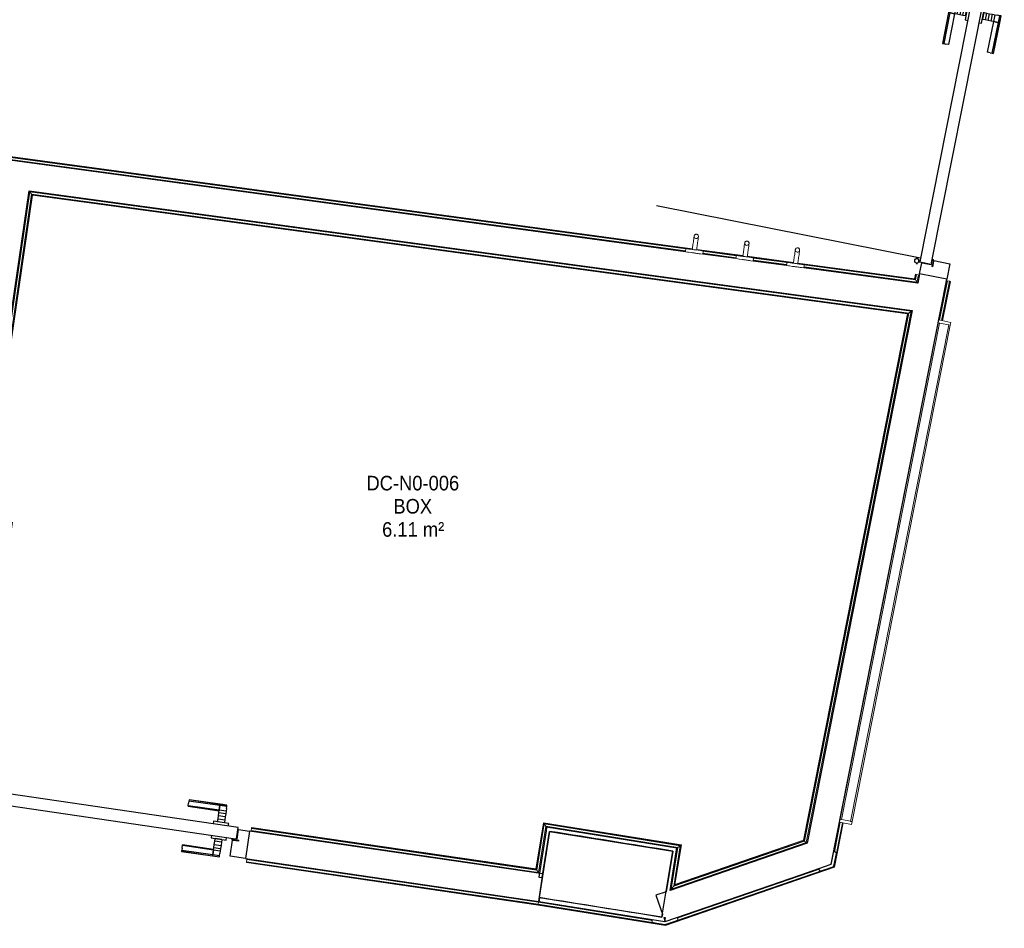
# Model space of a CAD drawing. Header units: millimetres. Extents: x -2845 to 74565, y -36590 to 13748.
# Tile 71 of 75: x 50705 to 54080, y -22414 to -19299. Entities that reach past the tile are written whole.
import ezdxf

# ---------------------------------------------------------------- set-up
doc = ezdxf.new("R2010")
doc.units = ezdxf.units.MM
for name, color, linetype, lineweight in [('A-DETL-GENF', 7, 'Continuous', 18), ('A-DOOR', 7, 'Continuous', 25), ('A-FLOR', 7, 'Continuous', 25), ('A-FLOR-HRAL', 7, 'Continuous', 18), ('A-WALL', 7, 'Continuous', 25), ('ESPACE', 7, 'Continuous', 30), ('I-FURN', 7, 'Continuous', 18), ('MOBILIER', 7, 'Continuous', 18), ('Q-SPCQ', 7, 'Continuous', 18)]:
    doc.layers.add(name, color=color, linetype=linetype, lineweight=lineweight)
doc.styles.add('Arial_3', font='arial.ttf', dxfattribs={"width": 0.9, "height": 50})

# ---------------------------------------------------------------- blocks, each defined once
blk = doc.blocks.new('B02_DC_STR_rvt-1-2021_015_1111_DCE_1_50_N0 FINI_CFA_DIS')
at = {"layer": 'A-WALL'}
for p, q in [((-647.5, -22081.9), (-683.7, -22309)), ((-262.4, -22376.6), (-225.7, -22149.6))]:
    blk.add_line(p, q, dxfattribs=at)
for radius in [184683.5, 184453.5]:
    blk.add_arc((-29704.5, -204465.3), radius, 80.815277, 80.947806, dxfattribs=at)
blk = doc.blocks.new('PRT_SIMPLE_HUI_58x68x48 - PRT_BOIS_1V_930x2040x40-552386-2021_015_1111_DCE_1_50_N0 FINI_CFA_DIS')
at = {"layer": 'A-DETL-GENF', "lineweight": 25}
h = blk.add_hatch(color=256, dxfattribs=at)
h.paths.add_polyline_path([(-483.8, -9.7), (-485.1, -11.7), (-496.2, -13.2), (-500.5, -13.2), (-500.5, -14.5), (-495.9, -14.5), (-483.8, -12.8), (-483.8, -10.4)])
h.paths.add_polyline_path([(-508.5, -8), (-508, -11.5), (-502, -11.2), (-502.2, -10.2), (-505.2, -10.2), (-505.2, -9.3), (-488.3, -9.5), (-485.1, -10.6), (-483.8, -9.7), (-488.9, -8), (-505.4, -8)])
h = blk.add_hatch(color=256, dxfattribs=at)
h.paths.add_polyline_path([(413.8, -9.7), (413.8, -12.8), (426.2, -14.5), (430.5, -14.5), (430.3, -13.2), (425.8, -13.2), (415.1, -11.7), (414.5, -10.7)])
h.paths.add_polyline_path([(418.5, -8), (413.8, -9.7), (415.1, -10.6), (418.7, -9.3), (435.2, -9.8), (435.2, -10.2), (432, -10.7), (432, -11.5), (438.5, -11.5), (438.5, -8), (418.5, -8)])
at = {"layer": 'A-DETL-GENF'}
for p, q in [((-488.5, -8), (-508.5, -8)), ((-508.5, -8), (-508.5, -11.5)), ((-508.5, -11.5), (-502, -11.5)), ((-505.2, -10.2), (-505.2, -9.3)), ((-505.2, -9.3), (-488.7, -9.3)), ((-502, -10.2), (-505.2, -10.2)), ((-502, -11.5), (-502, -10.2)), ((-496.1, -13.2), (-500.5, -13.2)), ((-500.5, -13.2), (-500.5, -14.5)), ((-500.5, -14.5), (-496, -14.5)), ((-485.1, -11.7), (-496.1, -13.2)), ((-496, -14.5), (-483.8, -12.8)), ((-488.7, -9.3), (-485.1, -10.6)), ((-483.8, -9.7), (-488.5, -8)), ((-485.1, -10.6), (-485.1, -11.7)), ((-483.8, -12.8), (-483.8, -9.7)), ((418.5, -8), (413.8, -9.7)), ((413.8, -9.7), (413.8, -12.8)), ((413.8, -12.8), (426, -14.5)), ((415.1, -10.6), (418.7, -9.3)), ((415.1, -11.7), (415.1, -10.6)), ((426.1, -13.2), (415.1, -11.7)), ((438.5, -8), (418.5, -8)), ((418.7, -9.3), (435.2, -9.3)), ((426, -14.5), (430.5, -14.5)), ((430.5, -13.2), (426.1, -13.2)), ((430.5, -14.5), (430.5, -13.2)), ((435.2, -10.2), (432, -10.2)), ((432, -10.2), (432, -11.5)), ((432, -11.5), (438.5, -11.5)), ((435.2, -9.3), (435.2, -10.2)), ((438.5, -11.5), (438.5, -8))]:
    blk.add_line(p, q, dxfattribs=at)
at = {"layer": 'A-DOOR'}
for p, q in [((-427.1, 55), (-450.6, 55)), ((-450.6, 55), (-450.6, 54.5)), ((-450.6, 54.5), (-450.6, 50.4)), ((-427.1, 54.5), (-450.6, 54.5)), ((-450.6, 50.4), (-450.6, 43.3)), ((-427.1, 50.4), (-450.6, 50.4)), ((-450.6, 34), (-450.6, 43.3)), ((-450.6, 25.6), (-450.6, 34)), ((-427.1, 34), (-450.6, 34)), ((-319.6, 55), (-427.1, 55)), ((-427.1, 55), (-427.1, 54.5)), ((-427.1, 54.5), (-427.1, 55)), ((-427.1, 54.5), (-427.1, 50.4)), ((-319.6, 54.5), (-427.1, 54.5)), ((-427.1, 50.4), (-427.1, 54.5)), ((-427.1, 50.4), (-427.1, 43.3)), ((-319.6, 50.4), (-427.1, 50.4)), ((-427.1, 43.3), (-427.1, 50.4)), ((-427.1, 34), (-427.1, 43.3)), ((-427.1, 43.3), (-427.1, 34)), ((-427.1, 32.8), (-427.1, 34)), ((-319.6, 34), (-427.1, 34)), ((-427.1, 34), (-427.1, 25.6)), ((-319.6, 54.5), (-319.6, 55)), ((-319.6, 50.4), (-319.6, 54.5)), ((-319.6, 43.3), (-319.6, 50.4)), ((-319.6, 43.3), (-319.6, 34)), ((-319.6, 34), (-319.6, 32.8)), ((-450.6, 15.2), (-450.6, 25.6)), ((-427.1, 25.6), (-450.6, 25.6)), ((-450.6, 4.4), (-450.6, 15.2)), ((-427.1, 15.2), (-450.6, 15.2)), ((-450.6, -4), (-450.6, 4.4)), ((-450.6, 4.4), (-427.1, 4.4)), ((-427.1, 32.8), (-319.6, 32.8)), ((-427.1, 25.6), (-427.1, 15.2)), ((-427.1, 15.2), (-427.1, 4.4)), ((-427.1, 4.4), (-427.1, -4)), ((-499.5, -14.5), (-499.5, -54.5)), ((426, -14.5), (-496, -14.5)), ((-465.6, -5.5), (-465.6, -14.5)), ((-413.4, -5.5), (-465.6, -5.5)), ((-450.6, -4), (-450.6, -5)), ((-450.6, -5), (-427.1, -5)), ((-427.1, -5), (-427.1, -4)), ((-413.4, -14.5), (-413.4, -5.5)), ((430.5, -54.5), (430.5, -14.5)), ((-499.5, -54.5), (430.5, -54.5)), ((-465.6, -54.5), (-465.6, -63.5)), ((-465.6, -63.5), (-413.4, -63.5)), ((-427.1, -64), (-450.6, -64)), ((-450.6, -64), (-450.6, -65)), ((-450.6, -73.4), (-450.6, -65)), ((-427.1, -65), (-427.1, -64)), ((-427.1, -65), (-427.1, -73.4)), ((-413.4, -63.5), (-413.4, -54.5)), ((417, -54.5), (417, -977.5)), ((-450.6, -84.2), (-450.6, -73.4)), ((-427.1, -73.4), (-450.6, -73.4)), ((-450.6, -94.6), (-450.6, -84.2)), ((-450.6, -84.2), (-427.1, -84.2)), ((-450.6, -103), (-450.6, -94.6)), ((-450.6, -94.6), (-427.1, -94.6)), ((-427.1, -73.4), (-427.1, -84.2)), ((-427.1, -84.2), (-427.1, -94.6)), ((-427.1, -94.6), (-427.1, -103)), ((-450.6, -112.3), (-450.6, -103)), ((-450.6, -103), (-427.1, -103)), ((-450.6, -112.3), (-450.6, -119.4)), ((-450.6, -119.4), (-450.6, -123.5)), ((-450.6, -119.4), (-427.1, -119.4)), ((-450.6, -123.5), (-450.6, -124)), ((-450.6, -123.5), (-427.1, -123.5)), ((-450.6, -124), (-427.1, -124)), ((-427.1, -103), (-427.1, -101.8)), ((-319.6, -101.8), (-427.1, -101.8)), ((-427.1, -112.3), (-427.1, -103)), ((-427.1, -103), (-319.6, -103)), ((-427.1, -103), (-427.1, -112.3)), ((-427.1, -112.3), (-427.1, -119.4)), ((-427.1, -119.4), (-427.1, -112.3)), ((-427.1, -119.4), (-427.1, -123.5)), ((-427.1, -119.4), (-319.6, -119.4)), ((-427.1, -123.5), (-427.1, -119.4)), ((-427.1, -123.5), (-427.1, -124)), ((-427.1, -123.5), (-319.6, -123.5)), ((-427.1, -124), (-427.1, -123.5)), ((-427.1, -124), (-319.6, -124)), ((-319.6, -101.8), (-319.6, -103)), ((-319.6, -103), (-319.6, -112.3)), ((-319.6, -119.4), (-319.6, -112.3)), ((-319.6, -123.5), (-319.6, -119.4)), ((-319.6, -124), (-319.6, -123.5))]:
    blk.add_line(p, q, dxfattribs=at)
for radius, start, end in [(9.12, 155.8208, 180), (9.12, 180, 204.1792), (7.5, 360, 180), (7.5, 180, 360), (7.5, 180, 240), (7.5, 135, 165), (9.12, 111.9887, 120), (7.5, 60, 120), (7.5, 270, 0), (9.12, 60, 68.0113), (7.5, 0, 30), (9.12, 0, 24.1792), (9.12, 240, 248.0113)]:
    blk.add_arc((429, -65.5), radius, start, end, dxfattribs=at)
at = {"layer": 'Q-SPCQ'}
for p, q in [((430.5, -54.5), (403.5, -54.5)), ((430.5, -40.5), (430.5, -54.5))]:
    blk.add_line(p, q, dxfattribs=at)
blk = doc.blocks.new('PRT_SIMPLE_HUI_58x68x48 - PRT_BOIS_1V_930x2040x40-V9-2021_015_1111_DCE_1_50_N0 FINI_CFA_DIS')
at = {"layer": 'A-DETL-GENF', "lineweight": 25}
h = blk.add_hatch(color=256, dxfattribs=at)
h.paths.add_polyline_path([(-483.8, -9.7), (-489, -8), (-508.5, -8), (-508.5, -11.5), (-502, -11.5), (-502.2, -10.2), (-505.2, -10.2), (-505.2, -9.3), (-488.2, -9.5), (-485.1, -10.6)])
h.paths.add_polyline_path([(-483.8, -9.7), (-485.1, -11.7), (-496.1, -13.2), (-500.5, -13.2), (-500.5, -14.5), (-495.8, -14.5), (-483.8, -12.8), (-483.8, -10.4)])
h = blk.add_hatch(color=256, dxfattribs=at)
h.paths.add_polyline_path([(413.8, -9.7), (413.8, -12.8), (426.3, -14.5), (430.5, -14.5), (430.2, -13.2), (425.7, -13.1), (415.1, -11.7), (414.5, -10.7)])
h.paths.add_polyline_path([(438.5, -8), (418.5, -8), (413.8, -9.7), (415.1, -10.6), (418.8, -9.3), (435.2, -9.6), (435.2, -10.2), (432, -10.2), (432, -11.5), (438.5, -11.5), (438.5, -8.7)])
at = {"layer": 'A-DETL-GENF'}
for p, q in [((-488.5, -8), (-508.5, -8)), ((-508.5, -8), (-508.5, -11.5)), ((-508.5, -11.5), (-502, -11.5)), ((-505.2, -10.2), (-505.2, -9.3)), ((-505.2, -9.3), (-488.7, -9.3)), ((-502, -10.2), (-505.2, -10.2)), ((-502, -11.5), (-502, -10.2)), ((-496.1, -13.2), (-500.5, -13.2)), ((-500.5, -13.2), (-500.5, -14.5)), ((-500.5, -14.5), (-496, -14.5)), ((-485.1, -11.7), (-496.1, -13.2)), ((-496, -14.5), (-483.8, -12.8)), ((-488.7, -9.3), (-485.1, -10.6)), ((-483.8, -9.7), (-488.5, -8)), ((-485.1, -10.6), (-485.1, -11.7)), ((-483.8, -12.8), (-483.8, -9.7)), ((418.5, -8), (413.8, -9.7)), ((413.8, -9.7), (413.8, -12.8)), ((413.8, -12.8), (426, -14.5)), ((415.1, -10.6), (418.7, -9.3)), ((415.1, -11.7), (415.1, -10.6)), ((426.1, -13.2), (415.1, -11.7)), ((438.5, -8), (418.5, -8)), ((418.7, -9.3), (435.2, -9.3)), ((426, -14.5), (430.5, -14.5)), ((430.5, -13.2), (426.1, -13.2)), ((430.5, -14.5), (430.5, -13.2)), ((435.2, -10.2), (432, -10.2)), ((432, -10.2), (432, -11.5)), ((432, -11.5), (438.5, -11.5)), ((435.2, -9.3), (435.2, -10.2)), ((438.5, -11.5), (438.5, -8))]:
    blk.add_line(p, q, dxfattribs=at)
at = {"layer": 'A-DOOR'}
for p, q in [((-427.1, 55), (-450.6, 55)), ((-450.6, 55), (-450.6, 54.5)), ((-450.6, 54.5), (-450.6, 50.4)), ((-427.1, 54.5), (-450.6, 54.5)), ((-450.6, 50.4), (-450.6, 43.3)), ((-427.1, 50.4), (-450.6, 50.4)), ((-450.6, 34), (-450.6, 43.3)), ((-450.6, 25.6), (-450.6, 34)), ((-427.1, 34), (-450.6, 34)), ((-319.6, 55), (-427.1, 55)), ((-427.1, 55), (-427.1, 54.5)), ((-427.1, 54.5), (-427.1, 55)), ((-427.1, 54.5), (-427.1, 50.4)), ((-319.6, 54.5), (-427.1, 54.5)), ((-427.1, 50.4), (-427.1, 54.5)), ((-427.1, 50.4), (-427.1, 43.3)), ((-319.6, 50.4), (-427.1, 50.4)), ((-427.1, 43.3), (-427.1, 50.4)), ((-427.1, 34), (-427.1, 43.3)), ((-427.1, 43.3), (-427.1, 34)), ((-427.1, 32.8), (-427.1, 34)), ((-319.6, 34), (-427.1, 34)), ((-427.1, 34), (-427.1, 25.6)), ((-319.6, 54.5), (-319.6, 55)), ((-319.6, 50.4), (-319.6, 54.5)), ((-319.6, 43.3), (-319.6, 50.4)), ((-319.6, 43.3), (-319.6, 34)), ((-319.6, 34), (-319.6, 32.8)), ((-450.6, 15.2), (-450.6, 25.6)), ((-427.1, 25.6), (-450.6, 25.6)), ((-450.6, 4.4), (-450.6, 15.2)), ((-427.1, 15.2), (-450.6, 15.2)), ((-450.6, -4), (-450.6, 4.4)), ((-450.6, 4.4), (-427.1, 4.4)), ((-427.1, 32.8), (-319.6, 32.8)), ((-427.1, 25.6), (-427.1, 15.2)), ((-427.1, 15.2), (-427.1, 4.4)), ((-427.1, 4.4), (-427.1, -4)), ((-499.5, -14.5), (-499.5, -54.5)), ((426, -14.5), (-496, -14.5)), ((-465.6, -5.5), (-465.6, -14.5)), ((-413.4, -5.5), (-465.6, -5.5)), ((-450.6, -4), (-450.6, -5)), ((-450.6, -5), (-427.1, -5)), ((-427.1, -5), (-427.1, -4)), ((-413.4, -14.5), (-413.4, -5.5)), ((430.5, -54.5), (430.5, -14.5)), ((-499.5, -54.5), (430.5, -54.5)), ((-465.6, -54.5), (-465.6, -63.5)), ((-465.6, -63.5), (-413.4, -63.5)), ((-427.1, -64), (-450.6, -64)), ((-450.6, -64), (-450.6, -65)), ((-450.6, -73.4), (-450.6, -65)), ((-427.1, -65), (-427.1, -64)), ((-427.1, -65), (-427.1, -73.4)), ((-413.4, -63.5), (-413.4, -54.5)), ((417, -54.5), (417, -977.5)), ((-450.6, -84.2), (-450.6, -73.4)), ((-427.1, -73.4), (-450.6, -73.4)), ((-450.6, -94.6), (-450.6, -84.2)), ((-450.6, -84.2), (-427.1, -84.2)), ((-450.6, -103), (-450.6, -94.6)), ((-450.6, -94.6), (-427.1, -94.6)), ((-427.1, -73.4), (-427.1, -84.2)), ((-427.1, -84.2), (-427.1, -94.6)), ((-427.1, -94.6), (-427.1, -103)), ((-450.6, -112.3), (-450.6, -103)), ((-450.6, -103), (-427.1, -103)), ((-450.6, -112.3), (-450.6, -119.4)), ((-450.6, -119.4), (-450.6, -123.5)), ((-450.6, -119.4), (-427.1, -119.4)), ((-450.6, -123.5), (-450.6, -124)), ((-450.6, -123.5), (-427.1, -123.5)), ((-450.6, -124), (-427.1, -124)), ((-427.1, -103), (-427.1, -101.8)), ((-319.6, -101.8), (-427.1, -101.8)), ((-427.1, -112.3), (-427.1, -103)), ((-427.1, -103), (-319.6, -103)), ((-427.1, -103), (-427.1, -112.3)), ((-427.1, -112.3), (-427.1, -119.4)), ((-427.1, -119.4), (-427.1, -112.3)), ((-427.1, -119.4), (-427.1, -123.5)), ((-427.1, -119.4), (-319.6, -119.4)), ((-427.1, -123.5), (-427.1, -119.4)), ((-427.1, -123.5), (-427.1, -124)), ((-427.1, -123.5), (-319.6, -123.5)), ((-427.1, -124), (-427.1, -123.5)), ((-427.1, -124), (-319.6, -124)), ((-319.6, -101.8), (-319.6, -103)), ((-319.6, -103), (-319.6, -112.3)), ((-319.6, -119.4), (-319.6, -112.3)), ((-319.6, -123.5), (-319.6, -119.4)), ((-319.6, -124), (-319.6, -123.5))]:
    blk.add_line(p, q, dxfattribs=at)
for radius, start, end in [(9.12, 155.8208, 180), (9.12, 180, 202.5683), (7.5, 360, 180), (7.5, 180, 360), (7.5, 180, 240), (7.5, 135, 165), (9.12, 111.9887, 120), (7.5, 60, 120), (7.5, 270, 359.8016), (9.12, 60, 68.0113), (7.5, 0, 30), (9.12, 0, 24.1792), (9.12, 240, 248.0113)]:
    blk.add_arc((429, -65.5), radius, start, end, dxfattribs=at)
at = {"layer": 'Q-SPCQ'}
for p, q in [((430.5, -54.5), (403.5, -54.5)), ((430.5, -40.5), (430.5, -54.5))]:
    blk.add_line(p, q, dxfattribs=at)
blk = doc.blocks.new('Garde-corps - Garde-corps-506028-2021_015_1111_DCE_1_50_N0 FINI_CFA_DIS')
at = {"layer": 'A-FLOR-HRAL'}
for p, q in [((-181.9, -20091.9), (-5598.6, -19358)), ((-180.3, -20084.9), (-5590.8, -19351.9)), ((-158.4, -20086.1), (-5588.9, -19350.4)), ((-158.2, -20084.5), (-5587.1, -19348.9)), ((15, -20109.6), (-143.6, -20088.1)), ((15.2, -20108), (-143.3, -20086.5)), ((-8.5, -20115.4), (-122.5, -20099.9)), ((-6.9, -20108.4), (-122.1, -20092.8)), ((188.4, -20133.1), (29.9, -20111.6)), ((188.6, -20131.4), (30.1, -20110)), ((164.9, -20138.8), (51, -20123.4)), ((166.5, -20131.9), (51.3, -20116.3)), ((604.7, -20189.5), (203.3, -20135.1)), ((603.3, -20187.6), (203.5, -20133.5)), ((611.7, -20199.4), (224.4, -20146.9)), ((606.1, -20191.4), (224.7, -20139.8)), ((606.5, -20171.8), (603.3, -20187.6)), ((608.1, -20172.1), (604.7, -20189.5)), ((609.8, -20172.5), (606.1, -20191.4)), ((608.1, -20172.1), (606.5, -20171.8)), ((608.1, -20172.1), (609.8, -20172.5)), ((609.8, -20172.5), (616.8, -20173.9)), ((616.8, -20173.9), (611.7, -20199.4)), ((619.7, -20174.4), (616.8, -20173.9)), ((606.1, -20191.4), (611.7, -20199.4))]:
    blk.add_line(p, q, dxfattribs=at)
for points, knots in [([(603.3, -20187.6), (603.4, -20187.6), (603.4, -20187.7), (603.5, -20187.8), (603.6, -20188), (603.7, -20188.2), (603.8, -20188.3), (604, -20188.5), (604.1, -20188.6), (604.1, -20188.8), (604.2, -20188.9), (604.3, -20189), (604.5, -20189.2), (604.6, -20189.4), (604.7, -20189.5)], [0.1, 0.1, 0.1, 0.1, 0.2, 0.3, 0.4, 0.475, 0.55, 0.6, 0.65, 0.7, 0.75, 0.8, 0.85, 1, 1, 1, 1]), ([(611.7, -20199.4), (611.7, -20199.4), (611.8, -20199.4), (611.9, -20199.6), (612.1, -20199.8), (612.2, -20200), (612.3, -20200.2), (612.5, -20200.4), (612.7, -20200.7), (612.9, -20201), (613.1, -20201.3), (613.3, -20201.5), (613.6, -20202), (613.9, -20202.4), (614.1, -20202.7)], [0, 0, 0, 0, 0.166667, 0.25, 0.333333, 0.416667, 0.458333, 0.5, 0.583333, 0.666667, 0.708333, 0.75, 0.833333, 1, 1, 1, 1])]:
    blk.add_open_spline(points, degree=3, knots=knots, dxfattribs=at)
blk = doc.blocks.new('Garde-corps - Garde-corps-506761-2021_015_1111_DCE_1_50_N0 FINI_CFA_DIS')
at = {"layer": 'A-FLOR-HRAL'}
for p, q in [((-2726.7, -21924.4), (-2429.1, -19889.3)), ((-2718.6, -21918.4), (-2423.1, -19897.3)), ((-2716.6, -21916.9), (-2421.6, -19899.3)), ((-2714.8, -21915.5), (-2420.2, -19901.1)), ((-2429.1, -19889.3), (592.1, -20298.7)), ((-2423.1, -19897.3), (-2429.1, -19889.3)), ((-2423.1, -19897.3), (583.7, -20304.7)), ((-2421.6, -19899.3), (581.6, -20306.2)), ((-2420.2, -19901.1), (579.6, -20307.6)), ((579.6, -20307.6), (222.9, -22112.6)), ((581.6, -20306.2), (224.4, -22113.9)), ((583.7, -20304.7), (225.9, -22115.2)), ((592.1, -20298.7), (232.1, -22120.6)), ((583.7, -20304.7), (592.1, -20298.7)), ((-2718.6, -21918.4), (-2726.7, -21924.4)), ((-2680.2, -21931.2), (-2726.7, -21924.4)), ((-2679.2, -21924.1), (-2718.6, -21918.4)), ((-2678.9, -21922.4), (-2716.6, -21916.9)), ((-2678.7, -21920.8), (-2714.8, -21915.5)), ((-2680.6, -21934.2), (-2680.2, -21931.2)), ((-2679.2, -21924.1), (-2680.2, -21931.2)), ((-2678.9, -21922.4), (-2679.2, -21924.1)), ((-2678.9, -21922.4), (-2678.7, -21920.8)), ((-1670.9, -22078.8), (-1669.9, -22071.7)), ((-1669.9, -22071.7), (-1669.6, -22070)), ((-691.6, -22214.8), (-1669.9, -22071.7)), ((-1669.4, -22068.4), (-1669.6, -22070)), ((-693, -22212.8), (-1669.6, -22070)), ((-694.4, -22210.9), (-1669.4, -22068.4)), ((-669.1, -22052.1), (-694.4, -22210.9)), ((-667.7, -22054), (-693, -22212.8)), ((-666.3, -22056), (-691.6, -22214.8)), ((-660.3, -22064.1), (-685.6, -22222.8)), ((-195.9, -22128.6), (-669.1, -22052.1)), ((-197.8, -22129.9), (-667.7, -22054)), ((-199.8, -22131.4), (-666.3, -22056)), ((-666.3, -22056), (-660.3, -22064.1)), ((-208, -22137.3), (-660.3, -22064.1)), ((-1670.9, -22078.8), (-1671.4, -22081.7)), ((-685.6, -22222.8), (-1670.9, -22078.8)), ((232.1, -22120.6), (-231.1, -22280.1)), ((-231.1, -22280.1), (-208, -22137.3)), ((225.9, -22115.2), (-222.2, -22269.5)), ((-222.2, -22269.5), (-199.8, -22131.4)), ((224.4, -22113.9), (-220, -22266.9)), ((-220, -22266.9), (-197.8, -22129.9)), ((222.9, -22112.6), (-217.9, -22264.4)), ((-217.9, -22264.4), (-195.9, -22128.6)), ((-199.8, -22131.4), (-208, -22137.3)), ((225.9, -22115.2), (232.1, -22120.6)), ((-691.6, -22214.8), (-685.6, -22222.8)), ((-222.2, -22269.5), (-231.1, -22280.1))]:
    blk.add_line(p, q, dxfattribs=at)
for points, knots in [([(-2429.1, -19889.3), (-2429.1, -19889.3), (-2429.2, -19889.3), (-2429.3, -19889.1), (-2429.5, -19888.9), (-2429.6, -19888.7), (-2429.7, -19888.5), (-2429.9, -19888.3), (-2430.1, -19888), (-2430.3, -19887.7), (-2430.5, -19887.4), (-2430.7, -19887.2), (-2431.1, -19886.7), (-2431.4, -19886.3), (-2431.7, -19886)], [0, 0, 0, 0, 0.166667, 0.25, 0.333333, 0.416667, 0.458333, 0.5, 0.583333, 0.666667, 0.708333, 0.75, 0.833333, 1, 1, 1, 1]), ([(-2420.2, -19901.1), (-2420.2, -19901.1), (-2420.3, -19901.1), (-2420.3, -19901), (-2420.5, -19900.8), (-2420.6, -19900.6), (-2420.7, -19900.4), (-2420.9, -19900.3), (-2421, -19900.2), (-2421.1, -19900), (-2421.2, -19899.9), (-2421.3, -19899.7), (-2421.4, -19899.6), (-2421.5, -19899.5), (-2421.6, -19899.4), (-2421.6, -19899.3)], [0.1, 0.1, 0.1, 0.1, 0.2, 0.3, 0.4, 0.475, 0.55, 0.6, 0.65, 0.7, 0.75, 0.8, 0.85, 0.9, 1, 1, 1, 1]), ([(579.6, -20307.6), (579.7, -20307.6), (579.7, -20307.5), (579.8, -20307.4), (580, -20307.3), (580.1, -20307.2), (580.3, -20307.1), (580.4, -20307), (580.5, -20306.9), (580.7, -20306.8), (580.8, -20306.7), (581, -20306.6), (581.1, -20306.5), (581.3, -20306.4), (581.4, -20306.3), (581.5, -20306.2), (581.6, -20306.2)], [0.1, 0.1, 0.1, 0.1, 0.2, 0.3, 0.4, 0.45, 0.5, 0.55, 0.6, 0.65, 0.7, 0.75, 0.8, 0.85, 0.9, 1, 1, 1, 1]), ([(592.1, -20298.7), (592.1, -20298.7), (592.2, -20298.6), (592.4, -20298.5), (592.6, -20298.3), (592.8, -20298.2), (593, -20298), (593.2, -20297.9), (593.5, -20297.7), (593.7, -20297.5), (594, -20297.3), (594.3, -20297.1), (594.9, -20296.7), (595.4, -20296.3), (595.7, -20296.1)], [0, 0, 0, 0, 0.166667, 0.25, 0.333333, 0.416667, 0.458333, 0.5, 0.583333, 0.625, 0.666667, 0.75, 0.833333, 1, 1, 1, 1]), ([(-2726.7, -21924.4), (-2726.7, -21924.4), (-2726.8, -21924.4), (-2726.9, -21924.6), (-2727.1, -21924.7), (-2727.4, -21924.9), (-2727.5, -21925), (-2727.7, -21925.2), (-2728, -21925.4), (-2728.3, -21925.6), (-2728.6, -21925.8), (-2728.9, -21926), (-2729.4, -21926.4), (-2729.8, -21926.7), (-2730.1, -21926.9)], [0, 0, 0, 0, 0.166667, 0.25, 0.333333, 0.416667, 0.458333, 0.5, 0.583333, 0.666667, 0.708333, 0.75, 0.833333, 1, 1, 1, 1]), ([(-2714.8, -21915.5), (-2714.8, -21915.5), (-2714.8, -21915.5), (-2714.9, -21915.6), (-2715.1, -21915.8), (-2715.3, -21915.9), (-2715.5, -21916), (-2715.6, -21916.1), (-2715.8, -21916.2), (-2715.9, -21916.3), (-2716, -21916.5), (-2716.2, -21916.6), (-2716.3, -21916.6), (-2716.5, -21916.8), (-2716.6, -21916.8), (-2716.6, -21916.9)], [0.1, 0.1, 0.1, 0.1, 0.2, 0.3, 0.4, 0.475, 0.55, 0.6, 0.65, 0.7, 0.75, 0.8, 0.85, 0.9, 1, 1, 1, 1]), ([(-669.1, -22052.1), (-669.1, -22052.1), (-669, -22052.1), (-668.9, -22052.2), (-668.8, -22052.4), (-668.7, -22052.6), (-668.6, -22052.8), (-668.4, -22052.9), (-668.3, -22053.1), (-668.2, -22053.2), (-668.1, -22053.4), (-668, -22053.5), (-667.9, -22053.6), (-667.8, -22053.8), (-667.7, -22053.9), (-667.7, -22054)], [0.1, 0.1, 0.1, 0.1, 0.2, 0.3, 0.4, 0.475, 0.55, 0.6, 0.65, 0.7, 0.75, 0.8, 0.85, 0.9, 1, 1, 1, 1]), ([(-660.3, -22064.1), (-660.3, -22064.1), (-660.3, -22064.2), (-660.2, -22064.4), (-660, -22064.6), (-659.9, -22064.8), (-659.7, -22065), (-659.6, -22065.2), (-659.4, -22065.5), (-659.1, -22065.8), (-659, -22066), (-658.8, -22066.3), (-658.4, -22066.8), (-658.1, -22067.3), (-657.9, -22067.6)], [0, 0, 0, 0, 0.166667, 0.25, 0.333333, 0.416667, 0.458333, 0.5, 0.583333, 0.666667, 0.708333, 0.75, 0.833333, 1, 1, 1, 1]), ([(-208, -22137.3), (-208, -22137.3), (-208.1, -22137.3), (-208.2, -22137.5), (-208.4, -22137.6), (-208.7, -22137.7), (-208.8, -22137.9), (-209.1, -22138), (-209.3, -22138.2), (-209.6, -22138.5), (-209.9, -22138.7), (-210.2, -22138.8), (-210.7, -22139.2), (-211.1, -22139.5), (-211.4, -22139.8)], [0, 0, 0, 0, 0.166667, 0.25, 0.333333, 0.416667, 0.458333, 0.5, 0.583333, 0.666667, 0.708333, 0.75, 0.833333, 1, 1, 1, 1]), ([(-195.9, -22128.6), (-195.9, -22128.6), (-196, -22128.6), (-196.1, -22128.7), (-196.3, -22128.8), (-196.5, -22129), (-196.6, -22129.1), (-196.8, -22129.2), (-196.9, -22129.3), (-197.1, -22129.4), (-197.2, -22129.5), (-197.4, -22129.6), (-197.5, -22129.7), (-197.7, -22129.8), (-197.8, -22129.9), (-197.8, -22129.9)], [0.1, 0.1, 0.1, 0.1, 0.2, 0.3, 0.4, 0.475, 0.55, 0.6, 0.65, 0.7, 0.75, 0.8, 0.85, 0.9, 1, 1, 1, 1]), ([(222.9, -22112.6), (222.9, -22112.6), (223, -22112.7), (223.1, -22112.7), (223.2, -22112.9), (223.4, -22113), (223.6, -22113.2), (223.8, -22113.4), (224, -22113.6), (224.2, -22113.8), (224.3, -22113.8), (224.4, -22113.9)], [0.0720224, 0.0720224, 0.0720224, 0.0720224, 0.2, 0.3, 0.4, 0.5, 0.6, 0.7, 0.8, 0.9, 1, 1, 1, 1]), ([(232.1, -22120.6), (232.1, -22120.6), (232.1, -22120.7), (232.4, -22120.9), (232.6, -22121.1), (232.8, -22121.3), (233.1, -22121.5), (233.4, -22121.7), (233.7, -22122), (234.1, -22122.4), (234.5, -22122.7), (234.7, -22122.9)], [0, 0, 0, 0, 0.166667, 0.333333, 0.416667, 0.5, 0.583333, 0.666667, 0.75, 0.833333, 1, 1, 1, 1]), ([(-694.4, -22210.9), (-694.4, -22210.9), (-694.3, -22211), (-694.3, -22211.1), (-694.1, -22211.3), (-694, -22211.5), (-693.9, -22211.6), (-693.7, -22211.8), (-693.6, -22211.9), (-693.5, -22212.1), (-693.4, -22212.2), (-693.3, -22212.3), (-693.2, -22212.5), (-693.1, -22212.6), (-693.1, -22212.7), (-693, -22212.8)], [0.1, 0.1, 0.1, 0.1, 0.2, 0.3, 0.4, 0.475, 0.55, 0.6, 0.65, 0.7, 0.75, 0.8, 0.85, 0.9, 1, 1, 1, 1]), ([(-685.6, -22222.8), (-685.6, -22222.8), (-685.6, -22222.9), (-685.4, -22223.1), (-685.3, -22223.3), (-685.1, -22223.5), (-685, -22223.7), (-684.9, -22223.9), (-684.7, -22224.2), (-684.4, -22224.5), (-684.2, -22224.7), (-684, -22225), (-683.7, -22225.5), (-683.3, -22225.9), (-683.1, -22226.2)], [0, 0, 0, 0, 0.166667, 0.25, 0.333333, 0.416667, 0.458333, 0.5, 0.583333, 0.666667, 0.708333, 0.75, 0.833333, 1, 1, 1, 1]), ([(-217.9, -22264.4), (-217.9, -22264.4), (-217.9, -22264.5), (-218.1, -22264.6), (-218.2, -22264.7), (-218.3, -22264.9), (-218.4, -22265), (-218.6, -22265.2), (-218.7, -22265.4), (-218.9, -22265.6), (-219, -22265.7), (-219.2, -22265.9), (-219.3, -22266.1), (-219.5, -22266.3), (-219.6, -22266.4), (-219.8, -22266.7), (-219.9, -22266.8), (-220, -22266.9)], [0.1, 0.1, 0.1, 0.1, 0.2, 0.275, 0.35, 0.4, 0.45, 0.5, 0.55, 0.6, 0.65, 0.7, 0.75, 0.8, 0.85, 0.9, 1, 1, 1, 1]), ([(-231.1, -22280.1), (-231.1, -22280.1), (-231.2, -22280.2), (-231.3, -22280.4), (-231.5, -22280.5), (-231.6, -22280.7), (-231.8, -22280.9), (-232, -22281.2), (-232.2, -22281.5), (-232.5, -22281.8), (-232.8, -22282.1), (-233, -22282.4), (-233.4, -22282.8), (-234, -22283.6), (-234.5, -22284.2), (-234.8, -22284.6)], [0, 0, 0, 0, 0.166667, 0.25, 0.291667, 0.333333, 0.416667, 0.458333, 0.5, 0.583333, 0.625, 0.666667, 0.75, 0.833333, 1, 1, 1, 1])]:
    blk.add_open_spline(points, degree=3, knots=knots, dxfattribs=at)
blk = doc.blocks.new('Garde-corps - Garde-corps-511836-2021_015_1111_DCE_1_50_N0 FINI_CFA_DIS')
at = {"layer": 'A-FLOR-HRAL'}
for p, q in [((689.1, -20329.2), (715.7, -20194.2)), ((696, -20330.6), (722.7, -20195.6)), ((697.8, -20330.9), (724.4, -20195.9)), ((699.4, -20331.2), (726, -20196.2)), ((715.7, -20194.2), (712.8, -20193.6)), ((715.7, -20194.2), (722.7, -20195.6)), ((722.7, -20195.6), (724.4, -20195.9)), ((726, -20196.2), (724.4, -20195.9)), ((326.1, -22202.6), (355.8, -22052.3)), ((327.6, -22203.9), (357.5, -22052.6)), ((328.6, -22153.3), (348.8, -22050.9)), ((329, -22205.2), (359.1, -22052.9)), ((-1686.8, -22187.5), (-1687.1, -22189.1)), ((-1687.1, -22189.1), (-686.8, -22335.4)), ((-1686.8, -22187.5), (-1686.6, -22185.8)), ((-1686.8, -22187.5), (-686.6, -22333.7)), ((-1686.6, -22185.8), (-1685.5, -22178.7)), ((-1686.6, -22185.8), (-686.3, -22332)), ((-1685.1, -22175.7), (-1685.5, -22178.7)), ((-1685.5, -22178.7), (-685.2, -22325)), ((-251.1, -22401.3), (326.1, -22202.6)), ((-251, -22403.1), (327.6, -22203.9)), ((-250.8, -22404.8), (329, -22205.2)), ((326.1, -22202.6), (324.8, -22201.5)), ((-210.4, -22379.8), (277.6, -22211.8)), ((-686.8, -22335.4), (-250.8, -22404.8)), ((-686.6, -22333.7), (-251, -22403.1)), ((-686.3, -22332), (-685.2, -22325)), ((-686.3, -22332), (-251.1, -22401.3)), ((-685.2, -22325), (-295, -22387.1))]:
    blk.add_line(p, q, dxfattribs=at)
for points, knots in [([(329, -22205.2), (329, -22205.2), (329, -22205.1), (328.9, -22205.1), (328.8, -22204.9), (328.6, -22204.8), (328.4, -22204.6), (328.2, -22204.4), (328, -22204.2), (327.8, -22204.1), (327.6, -22204), (327.6, -22203.9)], [0.0720224, 0.0720224, 0.0720224, 0.0720224, 0.2, 0.3, 0.4, 0.5, 0.6, 0.7, 0.8, 0.9, 1, 1, 1, 1]), ([(-686.8, -22335.4), (-686.8, -22335.4), (-686.8, -22335.3), (-686.8, -22335.1), (-686.7, -22334.6), (-686.6, -22334.2), (-686.6, -22333.9), (-686.6, -22333.8), (-686.6, -22333.7)], [0.0720224, 0.0720224, 0.0720224, 0.0720224, 0.2, 0.4, 0.6, 0.8, 0.9, 1, 1, 1, 1]), ([(-250.8, -22404.8), (-250.8, -22404.8), (-250.8, -22404.8), (-250.9, -22404.6), (-250.9, -22404.3), (-250.9, -22404.1), (-250.9, -22403.8), (-250.9, -22403.6), (-251, -22403.3), (-251, -22403.2), (-251, -22403.1)], [0.0720224, 0.0720224, 0.0720224, 0.0720224, 0.2, 0.4, 0.5, 0.6, 0.7, 0.8, 0.9, 1, 1, 1, 1])]:
    blk.add_open_spline(points, degree=3, knots=knots, dxfattribs=at)
blk.add_open_spline([(-685.2, -22325), (-685.2, -22325), (-685.2, -22324.7), (-685, -22323.6), (-684.9, -22322.5), (-684.8, -22322)], degree=3, dxfattribs=at)
blk = doc.blocks.new('1010_PROTECTION  D_ANGLE 120_ - 1010_PROTECTION  D_ANGLE 120_-541349-2021_015_1111_DCE_1_50_N0 FINI_CFA_DIS')
at = {"layer": 'Q-SPCQ'}
for p, q in [((0, 0), (-20.1, 34.6)), ((-28.8, 29.6), (-8.6, -5)), ((40, 0), (0, 0)), ((0, -10), (40, -10))]:
    blk.add_line(p, q, dxfattribs=at)
for centre, radius, start, end in [((-24.4, 32.1), 5, 30.18, 210.18), ((0, 0), 10, 210.18, 270), ((40, -5), 5, 270, 90)]:
    blk.add_arc(centre, radius, start, end, dxfattribs=at)
blk = doc.blocks.new('1010_PROTECTION  D_ANGLE 151_ - 1010_PROTECTION  D_ANGLE 151_-542846-2021_015_1111_DCE_1_50_N0 FINI_CFA_DIS')
at = {"layer": 'Q-SPCQ'}
for p, q in [((-40, 10), (-4.7, -8.8)), ((0, 0), (-35.3, 18.8)), ((40, 0), (0, 0)), ((0, -10), (40, -10))]:
    blk.add_line(p, q, dxfattribs=at)
for centre, radius, start, end in [((-37.7, 14.4), 5, 61.95, 241.95), ((0, 0), 10, 241.95, 270), ((40, -5), 5, 270, 90)]:
    blk.add_arc(centre, radius, start, end, dxfattribs=at)
blk = doc.blocks.new('72_PATERE_HEWI SERIE 477 - Colour - 92 Anthracite grey-566101-2021_015_1111_DCE_1_50_N0 FINI_CFA_DIS')
at = {"layer": 'A-DETL-GENF'}
for p, q in [((-10342.8, -18762.6), (-10343.6, -18770.8)), ((-10342.3, -18757.7), (-10342.8, -18762.6)), ((-10342.2, -18756.2), (-10342.3, -18757.7)), ((-10342.1, -18755.1), (-10342.2, -18756.2)), ((-10340.4, -18753.8), (-10342.1, -18755.1)), ((-10331, -18754.7), (-10340.4, -18753.8)), ((-10332.2, -18767.2), (-10331.8, -18762.8)), ((-10331.8, -18762.8), (-10331, -18754.7)), ((-10398.4, -18776.9), (-10398.6, -18778.1)), ((-10398.6, -18778.1), (-10398.6, -18779.4)), ((-10398.6, -18779.4), (-10398.4, -18780.7)), ((-10397.9, -18775.6), (-10398.4, -18776.9)), ((-10398.4, -18780.7), (-10398, -18782)), ((-10398, -18782), (-10397.4, -18783.1)), ((-10397.3, -18774.5), (-10397.9, -18775.6)), ((-10397.4, -18783.1), (-10396.5, -18784.1)), ((-10396.4, -18773.5), (-10397.3, -18774.5)), ((-10396.5, -18784.1), (-10395.5, -18785)), ((-10395.4, -18772.7), (-10396.4, -18773.5)), ((-10395.5, -18785), (-10394.4, -18785.6)), ((-10394.3, -18772), (-10395.4, -18772.7)), ((-10394.4, -18785.6), (-10393.3, -18786.1)), ((-10392.6, -18771.5), (-10394.3, -18772)), ((-10393.3, -18786.1), (-10391.9, -18786.3)), ((-10391.1, -18771.4), (-10392.6, -18771.5)), ((-10389.1, -18786.1), (-10391.9, -18786.3)), ((-10391.9, -18786.3), (-10389.1, -18786.1)), ((-10391.9, -18786.3), (-10386.3, -18786.9)), ((-10384.9, -18772), (-10391.1, -18771.4)), ((-10391.1, -18771.4), (-10387.7, -18772.2)), ((-10387.7, -18772.2), (-10391.1, -18771.4)), ((-10386.4, -18784.7), (-10389.1, -18786.1)), ((-10389.1, -18786.1), (-10386.4, -18784.7)), ((-10387.7, -18772.2), (-10385.4, -18774.1)), ((-10385.4, -18774.1), (-10387.7, -18772.2)), ((-10384.5, -18782.3), (-10386.4, -18784.7)), ((-10386.4, -18784.7), (-10384.5, -18782.3)), ((-10386.3, -18786.9), (-10382.7, -18787.3)), ((-10385.4, -18774.1), (-10384, -18776.8)), ((-10384, -18776.8), (-10385.4, -18774.1)), ((-10381.2, -18772.3), (-10384.9, -18772)), ((-10383.7, -18779.6), (-10384.5, -18782.3)), ((-10384.5, -18782.3), (-10383.7, -18779.6)), ((-10384, -18776.8), (-10383.7, -18779.6)), ((-10383.7, -18779.6), (-10384, -18776.8)), ((-10382.7, -18787.3), (-10376.1, -18787.9)), ((-10374.6, -18773), (-10381.2, -18772.3)), ((-10376.1, -18787.9), (-10371.8, -18788.3)), ((-10370.3, -18773.4), (-10374.6, -18773)), ((-10371.8, -18788.3), (-10367.4, -18788.8)), ((-10365.9, -18773.9), (-10370.3, -18773.4)), ((-10367.4, -18788.8), (-10363.1, -18789.2)), ((-10361.6, -18774.3), (-10365.9, -18773.9)), ((-10363.1, -18789.2), (-10358.7, -18789.6)), ((-10357.2, -18774.7), (-10361.6, -18774.3)), ((-10358.7, -18789.6), (-10354.3, -18790.1)), ((-10352.9, -18775.2), (-10357.2, -18774.7)), ((-10354.3, -18790.1), (-10350, -18790.5)), ((-10348.5, -18775.6), (-10352.9, -18775.2)), ((-10350, -18790.5), (-10345.6, -18790.9)), ((-10344.2, -18776), (-10348.5, -18775.6)), ((-10346.1, -18795.2), (-10346.4, -18799)), ((-10345.7, -18791.4), (-10346.1, -18795.2)), ((-10345.1, -18785.5), (-10345.7, -18791.4)), ((-10345.6, -18790.9), (-10345.4, -18788.8)), ((-10345.4, -18788.8), (-10345.2, -18786.1)), ((-10345.2, -18786.1), (-10344.9, -18783.5)), ((-10343.6, -18770.8), (-10345.1, -18785.5)), ((-10344.9, -18783.5), (-10344.6, -18780.8)), ((-10344.6, -18780.8), (-10344.4, -18778.2)), ((-10344.4, -18778.2), (-10344.2, -18776)), ((-10335.8, -18803.7), (-10334.8, -18793.4)), ((-10334.8, -18793.4), (-10334.4, -18789.6)), ((-10334.4, -18789.6), (-10334.2, -18787)), ((-10334.2, -18787), (-10333.9, -18784.6)), ((-10333.9, -18784.6), (-10333.7, -18782.1)), ((-10333.7, -18782.1), (-10333.3, -18778.3)), ((-10333.3, -18778.3), (-10332.9, -18774.4)), ((-10332.9, -18774.4), (-10332.6, -18770.7)), ((-10332.6, -18770.7), (-10332.2, -18767.2)), ((-10347.6, -18810.7), (-10347.7, -18811.7)), ((-10347.7, -18811.7), (-10346.4, -18813.5)), ((-10347.5, -18809.8), (-10347.6, -18810.7)), ((-10347.2, -18806.7), (-10347.5, -18809.8)), ((-10346.8, -18802.5), (-10347.2, -18806.7)), ((-10346.4, -18799), (-10346.8, -18802.5)), ((-10346.4, -18813.5), (-10341.6, -18813.9)), ((-10341.6, -18813.9), (-10336.9, -18814.4)), ((-10336.9, -18814.4), (-10336.2, -18807.6)), ((-10336.2, -18807.6), (-10335.8, -18803.7))]:
    blk.add_line(p, q, dxfattribs=at)
blk = doc.blocks.new('72_VITRINE D_AFFICHAGE_GEN - Ursus 2x1-575992-2021_015_1111_DCE_1_50_N0 FINI_CFA_DIS')
at = {"layer": 'I-FURN'}
for p, q in [((684.2, -20338.4), (347.8, -22040.5)), ((352.7, -22041.5), (689.1, -20339.4)), ((720.5, -20345.6), (384.1, -22047.7)), ((389, -22048.6), (725.4, -20346.5)), ((686.1, -20328.6), (684.2, -20338.4)), ((689.1, -20339.4), (684.2, -20338.4)), ((684.2, -20338.4), (725.4, -20346.5)), ((727.3, -20336.7), (686.1, -20328.6)), ((725.4, -20346.5), (720.5, -20345.6)), ((725.4, -20346.5), (727.3, -20336.7)), ((347.8, -22040.5), (345.9, -22050.3)), ((345.9, -22050.3), (387.1, -22058.4)), ((347.8, -22040.5), (352.7, -22041.5)), ((389, -22048.6), (347.8, -22040.5)), ((384.1, -22047.7), (389, -22048.6)), ((387.1, -22058.4), (389, -22048.6))]:
    blk.add_line(p, q, dxfattribs=at)
blk = doc.blocks.new('B02_ARC_rvt-1-2021_015_1111_DCE_1_50_N0 FINI_CFA_DIS')
at = {"layer": 'A-FLOR'}
for p, q in [((620.6, -20169.9), (628.1, -20132.3)), ((628.1, -20132.3), (660.4, -20138.7)), ((660.4, -20138.7), (660.7, -20137.2)), ((663.4, -20123.9), (664.6, -20124.2)), ((665.9, -20124.4), (667.8, -20124.8)), ((669.2, -20125.1), (724.2, -20136)), ((724.2, -20136), (713.8, -20188.3)), ((-1733.7, -22107.2), (-1733.5, -22106)), ((-1718.7, -22108.2), (-1713.9, -22075.5)), ((-1713.9, -22075.5), (-1676, -22081.1)), ((-1742.5, -22167.3), (-1734.4, -22111.9)), ((-1734.2, -22110.5), (-1733.9, -22108.5)), ((-1720.2, -22107.9), (-1718.7, -22108.2)), ((-1689.7, -22175.1), (-1742.5, -22167.3))]:
    blk.add_line(p, q, dxfattribs=at)
at = {"layer": 'A-WALL'}
for p, q in [((-182.3, -20094.8), (-5601.8, -19360.6)), ((-2730.1, -21926.9), (-2431.7, -19886)), ((-2431.7, -19886), (595.7, -20296.1)), ((-8.9, -20118.3), (-122.9, -20102.9)), ((164.5, -20141.8), (50.6, -20126.4)), ((614.1, -20202.7), (224, -20149.9)), ((620.6, -20169.9), (614.1, -20202.7)), ((713.8, -20188.3), (620.6, -20169.9)), ((317.3, -22194.9), (713.8, -20188.3)), ((595.7, -20296.1), (234.7, -22122.9)), ((-657.9, -22067.6), (-659.8, -22079.9)), ((-211.4, -22139.8), (-657.9, -22067.6)), ((-1676, -22081.1), (-1689.7, -22175.1)), ((-671, -22228), (-1676, -22081.1)), ((-659.8, -22079.9), (-685.1, -22238.4)), ((-672.7, -22240.4), (-647.5, -22081.9)), ((-647.5, -22081.9), (-225.8, -22150.1)), ((234.7, -22122.9), (-234.8, -22284.6)), ((-213.4, -22152.1), (-211.4, -22139.8)), ((-225.8, -22150.1), (-248.3, -22289.2)), ((-234.8, -22284.6), (-213.4, -22152.1)), ((-1689.7, -22175.1), (-684.8, -22322)), ((213.4, -22230.7), (317.3, -22194.9)), ((-685.1, -22238.4), (-672.7, -22240.4)), ((-684.8, -22322), (-671, -22228)), ((-252, -22390.9), (213.4, -22230.7)), ((-248.3, -22289.2), (-283, -22301.1)), ((-283, -22301.1), (-260.7, -22365.9)), ((-682.8, -22309.7), (-684.8, -22322)), ((-684.8, -22322), (-252.1, -22391)), ((-262.4, -22376.6), (-682.8, -22309.7)), ((-260.7, -22365.9), (-262.4, -22376.6)), ((-250.1, -22378.6), (-256.6, -22377.6)), ((-256.6, -22377.6), (-252, -22390.9)), ((-252.1, -22391), (-250.1, -22378.6))]:
    blk.add_line(p, q, dxfattribs=at)
at = {"layer": 'A-DOOR', "lineweight": 18}
for name, p, rotation in [('PRT_SIMPLE_HUI_58x68x48 - PRT_BOIS_1V_930x2040x40-V9-2021_015_1111_DCE_1_50_N0 FINI_CFA_DIS', (758.4, -19717.7), 258.8212149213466), ('PRT_SIMPLE_HUI_58x68x48 - PRT_BOIS_1V_930x2040x40-552386-2021_015_1111_DCE_1_50_N0 FINI_CFA_DIS', (-2217.5, -22049.9), 171.6808543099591)]:
    blk.add_blockref(name, p, dxfattribs=dict(at, rotation=rotation))
at = {"layer": 'A-FLOR-HRAL', "lineweight": 18}
for name in ['Garde-corps - Garde-corps-506028-2021_015_1111_DCE_1_50_N0 FINI_CFA_DIS', 'Garde-corps - Garde-corps-506761-2021_015_1111_DCE_1_50_N0 FINI_CFA_DIS', 'Garde-corps - Garde-corps-511836-2021_015_1111_DCE_1_50_N0 FINI_CFA_DIS']:
    blk.add_blockref(name, (0, 0), dxfattribs=at)
at = {"layer": 'MOBILIER', "lineweight": 18, "rotation": 267.9489626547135}
for p in [(18250.1, -31098.5), (18423.5, -31122), (18596.9, -31145.5)]:
    blk.add_blockref('72_PATERE_HEWI SERIE 477 - Colour - 92 Anthracite grey-566101-2021_015_1111_DCE_1_50_N0 FINI_CFA_DIS', p, dxfattribs=at)
at = {"layer": 'MOBILIER', "lineweight": 18}
blk.add_blockref('72_VITRINE D_AFFICHAGE_GEN - Ursus 2x1-575992-2021_015_1111_DCE_1_50_N0 FINI_CFA_DIS', (0, 0), dxfattribs=at)
at = {"layer": 'Q-SPCQ', "lineweight": 18}
for name, p, rotation in [('1010_PROTECTION  D_ANGLE 120_ - 1010_PROTECTION  D_ANGLE 120_-541349-2021_015_1111_DCE_1_50_N0 FINI_CFA_DIS', (317.2, -22195), 78.82121492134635), ('1010_PROTECTION  D_ANGLE 151_ - 1010_PROTECTION  D_ANGLE 151_-542846-2021_015_1111_DCE_1_50_N0 FINI_CFA_DIS', (-252.1, -22391), 18.99999999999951)]:
    blk.add_blockref(name, p, dxfattribs=dict(at, rotation=rotation))

msp = doc.modelspace()

# ---------------------------------------------------------------- block references
at = {"lineweight": 5}
for name in ['B02_DC_STR_rvt-1-2021_015_1111_DCE_1_50_N0 FINI_CFA_DIS', 'B02_ARC_rvt-1-2021_015_1111_DCE_1_50_N0 FINI_CFA_DIS']:
    msp.add_blockref(name, (53169.3, 0), dxfattribs=at)

# ---------------------------------------------------------------- texts
at = {"layer": 'ESPACE', "color": 8, "true_color": 0x808080, "char_height": 50, "attachment_point": 1, "style": 'Arial_3'}
for s, insert, width in [('DC-N0-006', (51893.9, -20862.9), 382.405), ('BOX', (51986.1, -20942.3), 158.734), ('6.11 m²', (51947.5, -21021.7), 256.139)]:
    msp.add_mtext(s, dxfattribs=dict(at, insert=insert, width=width))

doc.saveas('drawing.dxf')
